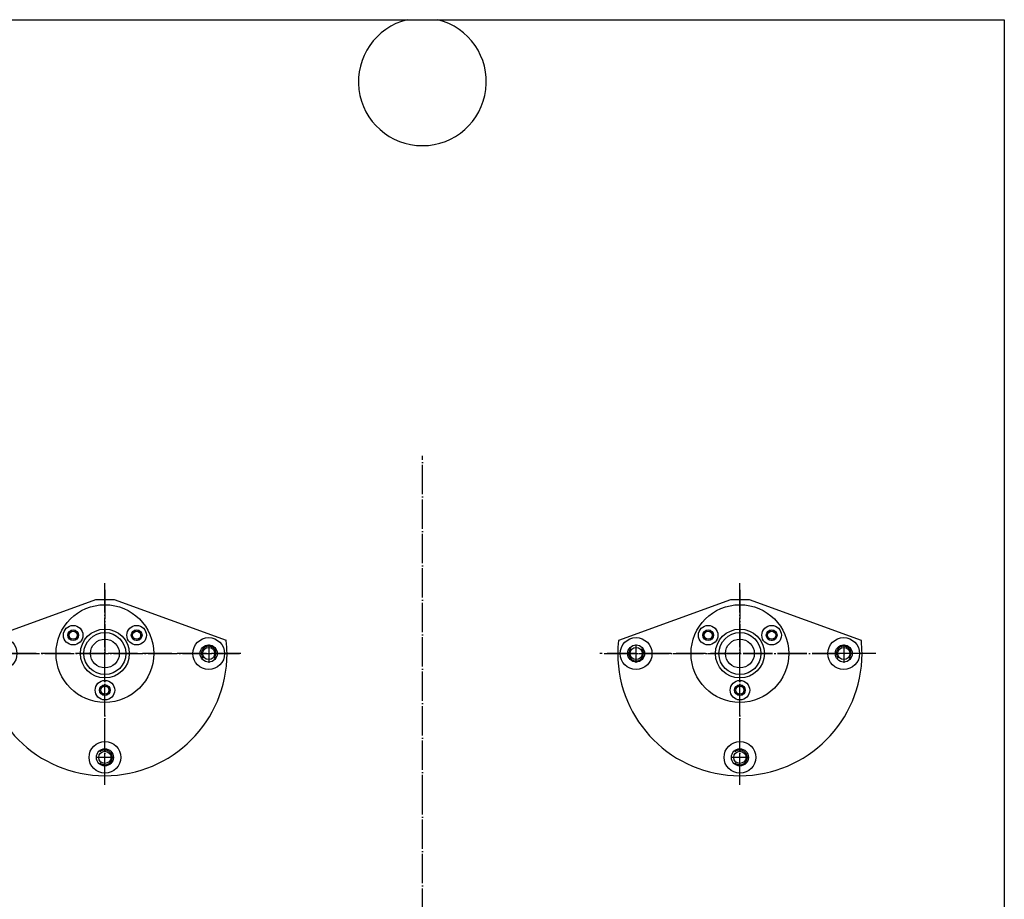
# Model space of a CAD drawing. Extents: x -1763 to 4575, y -3429 to 1051.
# Tile 74 of 80: x 3737 to 4140, y -1529 to -1169. Entities that reach past the tile are written whole.
import ezdxf

# ---------------------------------------------------------------- set-up
doc = ezdxf.new("R2010")
doc.units = 0
doc.linetypes.add('DOT_CENTER', pattern=[14, 12, -1, 0, -1])
doc.layers.add('1', color=7, linetype='CONTINUOUS')

# ---------------------------------------------------------------- blocks, each defined once
blk = doc.blocks.new('PIN__225', base_point=(3752.06, -1408.88))
at = {"layer": '1', "color": 4, "linetype": 'CONTINUOUS'}
for centre, radius in [((3772.06, -1428.88), 20), ((3759.07, -1421.38), 4), ((3772.06, -1428.88), 10), ((3785.05, -1421.38), 4), ((3759.07, -1421.38), 2.2), ((3772.06, -1428.88), 8.6), ((3772.06, -1428.88), 5.9), ((3785.05, -1421.38), 2.2), ((3772.06, -1443.88), 4), ((3772.06, -1443.88), 2.2)]:
    blk.add_circle(centre, radius, dxfattribs=at)
blk = doc.blocks.new('FV__226', base_point=(3772.06, -1428.88))
at = {"layer": '1', "color": 6, "linetype": 'DOT_CENTER'}
for p, q in [((3772.06, -1402.74), (3772.06, -1428.88)), ((3772.06, -1428.88), (3714.69, -1428.88)), ((3827.7, -1428.88), (3772.06, -1428.88)), ((3772.06, -1481.52), (3772.06, -1428.88))]:
    blk.add_line(p, q, dxfattribs=at)
at = {"layer": '1', "color": 6, "linetype": 'CONTINUOUS'}
for p, q in [((3768.18, -1406.88), (3722.35, -1423.56)), ((3775.94, -1406.88), (3768.18, -1406.88)), ((3821.78, -1423.56), (3775.94, -1406.88))]:
    blk.add_line(p, q, dxfattribs=at)
for centre, radius in [((3772.06, -1428.88), 10), ((3729.56, -1428.88), 6.5), ((3759.07, -1421.38), 1.65), ((3785.05, -1421.38), 1.65), ((3814.56, -1428.88), 6.5), ((3729.56, -1428.88), 3.5), ((3814.56, -1428.88), 3.5), ((3772.06, -1443.88), 1.65), ((3772.06, -1471.38), 6.5), ((3772.06, -1471.38), 3.5)]:
    blk.add_circle(centre, radius, dxfattribs=at)
for centre, radius, start, end in [((3759.07, -1421.38), 2, 90, -139.5052), ((3759.07, -1421.38), 2, -59.2551, 90), ((3785.05, -1421.38), 2, 90, 176.1751), ((3785.05, -1421.38), 2, -95.2637, 90), ((3772.06, -1428.88), 50, 173.8961, 180), ((3772.06, -1428.88), 50, 0, 6.1039), ((3772.06, -1428.88), 50, 180, -90), ((3772.06, -1428.88), 50, -90, 0), ((3772.06, -1443.88), 2, -90, 157.6264), ((3772.06, -1443.88), 2, -118.7656, -90)]:
    blk.add_arc(centre, radius, start, end, dxfattribs=at)
at = {"layer": '1'}
blk.add_blockref('PIN__225', (3752.06, -1408.88), dxfattribs=at)
blk = doc.blocks.new('PIN__227', base_point=(4012.06, -1408.88))
at = {"layer": '1', "color": 4, "linetype": 'CONTINUOUS'}
for centre, radius in [((4032.06, -1428.88), 20), ((4019.07, -1421.38), 4), ((4032.06, -1428.88), 10), ((4045.05, -1421.38), 4), ((4019.07, -1421.38), 2.2), ((4032.06, -1428.88), 8.6), ((4032.06, -1428.88), 5.9), ((4045.05, -1421.38), 2.2), ((4032.06, -1443.88), 4), ((4032.06, -1443.88), 2.2)]:
    blk.add_circle(centre, radius, dxfattribs=at)
blk = doc.blocks.new('FV__228', base_point=(4032.06, -1428.88))
at = {"layer": '1', "color": 6, "linetype": 'DOT_CENTER'}
for p, q in [((4032.06, -1402.74), (4032.06, -1428.88)), ((4032.06, -1428.88), (3974.69, -1428.88)), ((4032.06, -1481.52), (4032.06, -1428.88)), ((4087.7, -1428.88), (4032.06, -1428.88))]:
    blk.add_line(p, q, dxfattribs=at)
at = {"layer": '1', "color": 6, "linetype": 'CONTINUOUS'}
for p, q in [((4028.18, -1406.88), (3982.35, -1423.56)), ((4035.94, -1406.88), (4028.18, -1406.88)), ((4081.78, -1423.56), (4035.94, -1406.88))]:
    blk.add_line(p, q, dxfattribs=at)
for centre, radius in [((4032.06, -1428.88), 10), ((3989.56, -1428.88), 6.5), ((4019.07, -1421.38), 1.65), ((4045.05, -1421.38), 1.65), ((4074.56, -1428.88), 6.5), ((3989.56, -1428.88), 3.5), ((4074.56, -1428.88), 3.5), ((4032.06, -1443.88), 1.65), ((4032.06, -1471.38), 6.5), ((4032.06, -1471.38), 3.5)]:
    blk.add_circle(centre, radius, dxfattribs=at)
for centre, radius, start, end in [((4019.07, -1421.38), 2, 90, -139.5052), ((4019.07, -1421.38), 2, -59.2551, 90), ((4045.05, -1421.38), 2, 90, 176.1751), ((4045.05, -1421.38), 2, -95.2637, 90), ((4032.06, -1428.88), 50, 173.8961, 180), ((4032.06, -1428.88), 50, 0, 6.1039), ((4032.06, -1428.88), 50, 180, -90), ((4032.06, -1428.88), 50, -90, 0), ((4032.06, -1443.88), 2, -90, 157.6264), ((4032.06, -1443.88), 2, -118.7656, -90)]:
    blk.add_arc(centre, radius, start, end, dxfattribs=at)
at = {"layer": '1'}
blk.add_blockref('PIN__227', (4012.06, -1408.88), dxfattribs=at)
blk = doc.blocks.new('HEADPLATE_EG__229', base_point=(3354.3, -2091.02))
at = {"layer": '1', "color": 7, "linetype": 'CONTINUOUS'}
for p, q in [((3577.57, -1169.43), (3895.79, -1169.43)), ((3895.79, -1169.43), (3908.33, -1169.43)), ((3908.33, -1169.43), (4140.31, -1169.43)), ((4140.31, -1169.43), (4140.31, -1858.53))]:
    blk.add_line(p, q, dxfattribs=at)
at = {"layer": '1', "color": 1, "linetype": 'DOT_CENTER'}
for p, q in [((3902.06, -1490.57), (3902.06, -1347.99)), ((3772.06, -1482.62), (3772.06, -1399.99)), ((4032.06, -1482.62), (4032.06, -1399.99)), ((3814.56, -1425.13), (3814.56, -1432.63)), ((3989.56, -1432.63), (3989.56, -1425.13)), ((4074.56, -1425.13), (4074.56, -1432.63)), ((3733.31, -1428.88), (3827.12, -1428.88)), ((3977, -1428.88), (4070.81, -1428.88)), ((4085.52, -1428.88), (4070.81, -1428.88)), ((3775.81, -1471.38), (3768.31, -1471.38)), ((4035.81, -1471.38), (4028.31, -1471.38)), ((3902.06, -1960), (3902.06, -1483.75))]:
    blk.add_line(p, q, dxfattribs=at)
at = {"layer": '1', "color": 7, "linetype": 'CONTINUOUS'}
for centre in [(3814.56, -1428.88), (3989.56, -1428.88), (4074.56, -1428.88), (3772.06, -1471.38), (4032.06, -1471.38)]:
    blk.add_circle(centre, 2.5, dxfattribs=at)
blk.add_arc((3902.06, -1194.83), 26.16, 103.8624, 76.1376, dxfattribs=at)
at = {"layer": '1', "color": 1, "linetype": 'CONTINUOUS'}
for centre, start, end in [((3814.56, -1428.88), -41.7276, -139.1585), ((3989.56, -1428.88), 138.2724, 40.8415), ((4074.56, -1428.88), -41.7276, -139.1585), ((3772.06, -1471.38), -131.7276, 130.8415), ((4032.06, -1471.38), -131.7276, 130.8415)]:
    blk.add_arc(centre, 3, start, end, dxfattribs=at)
at = {"layer": '1'}
for name, p in [('FV__226', (3772.06, -1428.88)), ('FV__228', (4032.06, -1428.88))]:
    blk.add_blockref(name, p, dxfattribs=at)

msp = doc.modelspace()

# ---------------------------------------------------------------- block references
at = {"layer": '1'}
msp.add_blockref('HEADPLATE_EG__229', (3354.3, -2091.02), dxfattribs=at)

doc.saveas('drawing.dxf')
